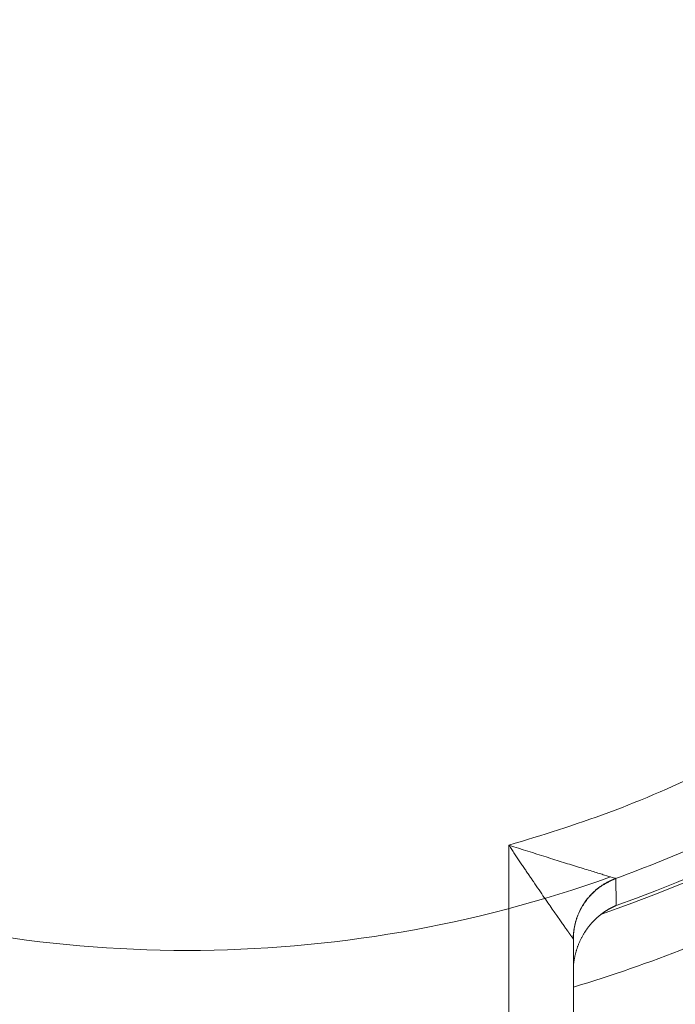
# Model space of a CAD drawing. Header units: millimetres. Extents: x 51337 to 61814, y -21781 to -12277.
# Tile 215 of 256: x 59250 to 59270, y -20755 to -20724. Entities that reach past the tile are written whole.
import ezdxf

# ---------------------------------------------------------------- set-up
doc = ezdxf.new("R2010")
doc.units = ezdxf.units.MM
doc.header["$LTSCALE"] = 0.3175
doc.layers.add('1轮廓实线层', color=7, linetype='Continuous', lineweight=18)

msp = doc.modelspace()

# ---------------------------------------------------------------- linework, layer by layer
at = {"layer": '1轮廓实线层'}
for p, q in [((59265.29339, -20749.71009), (59265.29339, -20763.97664)), ((59267.29339, -20763.97664), (59267.29339, -20752.62541)), ((59267.29339, -20752.63128), (59267.29339, -20763.97664))]:
    msp.add_line(p, q, dxfattribs=at)
for radius, start, end in [(117.32051, 300.7584308, 103.5504853), (40, 288.773642, 251.226405), (39.90067, 289.520584, 109.999747), (39.00425, 250.288203, 289.711804)]:
    msp.add_arc((59255.29339, -20713.97664), radius, start, end, dxfattribs=at)
for points, knots in [([(59243.29339, -20762.51529), (59241.8275, -20762.15288), (59240.37805, -20761.72403), (59237.5239, -20760.73694), (59236.11919, -20760.1787), (59233.36605, -20758.93742), (59232.01761, -20758.25438), (59229.38807, -20756.7691), (59228.10696, -20755.96686), (59225.62259, -20754.24976), (59224.41932, -20753.3349), (59222.10049, -20751.40006), (59220.98493, -20750.38008), (59218.85067, -20748.24337), (59217.83198, -20747.12665), (59215.89979, -20744.80561), (59214.98631, -20743.60129), (59213.27205, -20741.11495), (59212.47128, -20739.83293), (59210.98901, -20737.20168), (59210.30752, -20735.85247), (59209.06939, -20733.0979), (59208.51277, -20731.69256), (59207.52894, -20728.83727), (59207.10175, -20727.38733), (59206.3803, -20724.45474), (59206.08605, -20722.9721), (59205.63289, -20719.98626), (59205.47399, -20718.48307), (59205.29284, -20715.46848), (59205.27059, -20713.95708), (59205.36294, -20710.93847), (59205.47753, -20709.43125), (59205.84261, -20706.43337), (59206.0931, -20704.94271), (59206.72792, -20701.99016), (59207.11225, -20700.52827), (59208.01161, -20697.64527), (59208.52663, -20696.22415), (59209.68315, -20693.43434), (59210.32464, -20692.06565), (59211.72882, -20689.39192), (59212.49151, -20688.08688), (59214.13185, -20685.55116), (59215.00949, -20684.32048), (59216.87252, -20681.94358), (59217.85791, -20680.79735), (59219.92836, -20678.59876), (59221.01341, -20677.54639), (59223.27429, -20675.54414), (59224.45011, -20674.59426), (59226.88287, -20672.80478), (59228.1398, -20671.96518), (59230.72449, -20670.40314), (59232.05224, -20669.68071), (59234.76766, -20668.35894), (59236.15533, -20667.7596), (59238.97919, -20666.68893), (59240.4154, -20666.21761), (59243.32455, -20665.40682), (59244.79751, -20665.06737), (59247.76809, -20664.52313), (59249.26572, -20664.31834), (59252.27336, -20664.04509), (59253.78337, -20663.97664), (59255.29339, -20663.97664)], [0, 0, 0, 0, 0.03125, 0.03125, 0.0625, 0.0625, 0.09375, 0.09375, 0.125, 0.125, 0.15625, 0.15625, 0.1875, 0.1875, 0.21875, 0.21875, 0.25, 0.25, 0.28125, 0.28125, 0.3125, 0.3125, 0.34375, 0.34375, 0.375, 0.375, 0.40625, 0.40625, 0.4375, 0.4375, 0.46875, 0.46875, 0.5, 0.5, 0.53125, 0.53125, 0.5625, 0.5625, 0.59375, 0.59375, 0.625, 0.625, 0.65625, 0.65625, 0.6875, 0.6875, 0.71875, 0.71875, 0.75, 0.75, 0.78125, 0.78125, 0.8125, 0.8125, 0.84375, 0.84375, 0.875, 0.875, 0.90625, 0.90625, 0.9375, 0.9375, 0.96875, 0.96875, 1, 1, 1, 1]), ([(59255.29339, -20663.97664), (59256.8034, -20663.97664), (59258.31341, -20664.04509), (59261.32105, -20664.31834), (59262.81868, -20664.52313), (59265.78926, -20665.06737), (59267.26222, -20665.40682), (59270.17137, -20666.21761), (59271.60758, -20666.68893), (59274.43144, -20667.7596), (59275.81911, -20668.35894), (59278.53453, -20669.68071), (59279.86228, -20670.40314), (59282.44697, -20671.96518), (59283.7039, -20672.80478), (59286.13667, -20674.59426), (59287.31248, -20675.54414), (59289.57336, -20677.54639), (59290.65841, -20678.59876), (59292.72886, -20680.79735), (59293.71425, -20681.94358), (59295.57728, -20684.32048), (59296.45492, -20685.55116), (59298.09526, -20688.08688), (59298.85795, -20689.39192), (59300.26213, -20692.06565), (59300.90362, -20693.43434), (59302.06014, -20696.22415), (59302.57516, -20697.64527), (59303.47452, -20700.52827), (59303.85885, -20701.99016), (59304.49367, -20704.94271), (59304.74416, -20706.43337), (59305.10924, -20709.43125), (59305.22383, -20710.93847), (59305.31618, -20713.95708), (59305.29393, -20715.46848), (59305.11278, -20718.48307), (59304.95388, -20719.98626), (59304.50072, -20722.9721), (59304.20647, -20724.45474), (59303.48502, -20727.38733), (59303.05783, -20728.83727), (59302.07401, -20731.69256), (59301.51738, -20733.0979), (59300.27925, -20735.85247), (59299.59776, -20737.20168), (59298.11549, -20739.83293), (59297.31472, -20741.11495), (59295.60046, -20743.60129), (59294.68698, -20744.80561), (59292.75479, -20747.12665), (59291.7361, -20748.24337), (59289.60184, -20750.38008), (59288.48628, -20751.40006), (59286.16745, -20753.3349), (59284.96418, -20754.24976), (59282.47981, -20755.96686), (59281.1987, -20756.7691), (59278.56916, -20758.25438), (59277.22072, -20758.93742), (59274.46758, -20760.1787), (59273.06287, -20760.73694), (59270.20872, -20761.72403), (59268.75927, -20762.15288), (59267.29339, -20762.51529)], [0, 0, 0, 0, 0.03125, 0.03125, 0.0625, 0.0625, 0.09375, 0.09375, 0.125, 0.125, 0.15625, 0.15625, 0.1875, 0.1875, 0.21875, 0.21875, 0.25, 0.25, 0.28125, 0.28125, 0.3125, 0.3125, 0.34375, 0.34375, 0.375, 0.375, 0.40625, 0.40625, 0.4375, 0.4375, 0.46875, 0.46875, 0.5, 0.5, 0.53125, 0.53125, 0.5625, 0.5625, 0.59375, 0.59375, 0.625, 0.625, 0.65625, 0.65625, 0.6875, 0.6875, 0.71875, 0.71875, 0.75, 0.75, 0.78125, 0.78125, 0.8125, 0.8125, 0.84375, 0.84375, 0.875, 0.875, 0.90625, 0.90625, 0.9375, 0.9375, 0.96875, 0.96875, 1, 1, 1, 1]), ([(59255.29339, -20672.07871), (59254.04905, -20672.07871), (59252.80472, -20672.13418), (59250.32593, -20672.35562), (59249.09147, -20672.52159), (59246.64222, -20672.96272), (59245.42743, -20673.23787), (59243.02714, -20673.89518), (59241.84164, -20674.27733), (59239.50936, -20675.1456), (59238.36258, -20675.63173), (59236.1168, -20676.70408), (59235.01782, -20677.29032), (59232.87638, -20678.55825), (59231.83391, -20679.23995), (59229.81378, -20680.69339), (59228.83611, -20681.46514), (59226.95332, -20683.09257), (59226.0482, -20683.94826), (59224.31769, -20685.73676), (59223.49229, -20686.66959), (59221.92778, -20688.60498), (59221.18866, -20689.60755), (59219.80257, -20691.67447), (59219.15559, -20692.73883), (59217.95891, -20694.92089), (59217.4092, -20696.03859), (59216.41143, -20698.31848), (59215.96335, -20699.48066), (59215.1724, -20701.84028), (59214.82951, -20703.03772), (59214.39612, -20704.85321), (59214.26513, -20705.46159), (59214.08908, -20706.37808), (59214.00615, -20706.8373), (59213.91837, -20707.37458), (59213.87673, -20707.64358), (59213.85647, -20707.77816), (59213.84648, -20707.84547), (59213.84152, -20707.87913), (59213.83905, -20707.89597), (59213.83782, -20707.90438), (59213.8372, -20707.90859), (59213.83689, -20707.91069), (59213.83674, -20707.91175), (59213.83667, -20707.9122), (59213.83663, -20707.9125), (59213.8366, -20707.91269), (59213.70937, -20708.78254), (59213.6062, -20709.67892), (59213.45719, -20711.52223), (59213.41134, -20712.46916), (59213.38646, -20714.40966), (59213.40743, -20715.40323), (59213.5258, -20717.43177), (59213.62322, -20718.46674), (59213.9041, -20720.57141), (59214.08758, -20721.6411), (59214.54995, -20723.80696), (59214.82886, -20724.90312), (59215.49102, -20727.112), (59215.87428, -20728.22472), (59216.75334, -20730.45506), (59217.24915, -20731.57269), (59218.36046, -20733.79945), (59218.97597, -20734.90857), (59220.33249, -20737.10317), (59221.07351, -20738.18863), (59222.68513, -20740.31905), (59223.55575, -20741.36399), (59225.42857, -20743.39496), (59226.4308, -20744.38098), (59228.56636, -20746.2743), (59229.69972, -20747.1816), (59231.4956, -20748.46786), (59232.72477, -20749.30046), (59234.66208, -20750.46658), (59236.69018, -20751.54178), (59238.80563, -20752.51786), (59241.00428, -20753.38663), (59242.52227, -20753.88883), (59243.29339, -20754.11934)], [0, 0, 0, 0, 0.03125, 0.03125, 0.0625, 0.0625, 0.09375, 0.09375, 0.125, 0.125, 0.15625, 0.15625, 0.1875, 0.1875, 0.21875, 0.21875, 0.25, 0.25, 0.28125, 0.28125, 0.3125, 0.3125, 0.34375, 0.34375, 0.375, 0.375, 0.40625, 0.40625, 0.4375, 0.4375, 0.46875, 0.46875, 0.484375, 0.484375, 0.4921875, 0.49609375, 0.49804687, 0.49902344, 0.49951172, 0.49975586, 0.49987793, 0.49993896, 0.49996948, 0.49998474, 0.49999237, 0.49999619, 0.49999619, 0.5, 0.5, 0.53125, 0.53125, 0.5625, 0.5625, 0.59375, 0.59375, 0.625, 0.625, 0.65625, 0.65625, 0.6875, 0.6875, 0.71875, 0.71875, 0.75, 0.75, 0.78125, 0.78125, 0.8125, 0.8125, 0.84375, 0.84375, 0.875, 0.875, 0.90625, 0.90625, 0.921875, 0.9375, 0.953125, 0.96875, 0.984375, 1, 1, 1, 1]), ([(59267.29339, -20754.11934), (59268.48559, -20753.76295), (59269.6619, -20753.35342), (59271.97343, -20752.4313), (59273.10863, -20751.91873), (59275.32894, -20750.79459), (59276.41404, -20750.18304), (59278.52551, -20748.8658), (59279.55189, -20748.16012), (59281.53778, -20746.66022), (59282.49729, -20745.86602), (59284.34185, -20744.19537), (59285.22689, -20743.31894), (59286.91547, -20741.49079), (59287.71902, -20740.53908), (59289.23824, -20738.56794), (59289.95391, -20737.5485), (59291.29172, -20735.45), (59291.91384, -20734.37093), (59293.05962, -20732.16171), (59293.58326, -20731.03156), (59294.52791, -20728.72916), (59294.94892, -20727.5569), (59295.68496, -20725.17957), (59295.99999, -20723.9745), (59296.52157, -20721.54111), (59296.72813, -20720.31279), (59297.03112, -20717.84265), (59297.12756, -20716.60082), (59297.20956, -20714.11351), (59297.19512, -20712.86803), (59297.05548, -20710.38328), (59296.93028, -20709.14403), (59296.57009, -20706.68157), (59296.33512, -20705.45837), (59295.75726, -20703.03772), (59295.41437, -20701.84028), (59294.62342, -20699.48066), (59294.17534, -20698.31848), (59293.17757, -20696.03859), (59292.62786, -20694.92089), (59291.43118, -20692.73883), (59290.7842, -20691.67447), (59289.39811, -20689.60755), (59288.65899, -20688.60498), (59287.09448, -20686.66959), (59286.26909, -20685.73676), (59284.53857, -20683.94826), (59283.63345, -20683.09257), (59281.75066, -20681.46514), (59280.77299, -20680.69339), (59278.75286, -20679.23995), (59277.7104, -20678.55825), (59275.56895, -20677.29032), (59274.46997, -20676.70408), (59272.22419, -20675.63173), (59271.07741, -20675.1456), (59268.74513, -20674.27733), (59267.55963, -20673.89518), (59265.15934, -20673.23787), (59263.94455, -20672.96272), (59261.4953, -20672.52159), (59260.26084, -20672.35562), (59257.78205, -20672.13418), (59256.53772, -20672.07871), (59255.29339, -20672.07871)], [0, 0, 0, 0, 0.03125, 0.03125, 0.0625, 0.0625, 0.09375, 0.09375, 0.125, 0.125, 0.15625, 0.15625, 0.1875, 0.1875, 0.21875, 0.21875, 0.25, 0.25, 0.28125, 0.28125, 0.3125, 0.3125, 0.34375, 0.34375, 0.375, 0.375, 0.40625, 0.40625, 0.4375, 0.4375, 0.46875, 0.46875, 0.5, 0.5, 0.53125, 0.53125, 0.5625, 0.5625, 0.59375, 0.59375, 0.625, 0.625, 0.65625, 0.65625, 0.6875, 0.6875, 0.71875, 0.71875, 0.75, 0.75, 0.78125, 0.78125, 0.8125, 0.8125, 0.84375, 0.84375, 0.875, 0.875, 0.90625, 0.90625, 0.9375, 0.9375, 0.96875, 0.96875, 1, 1, 1, 1]), ([(59267.29064, -20752.6216), (59267.29034, -20752.62117), (59267.28973, -20752.6203), (59267.28863, -20752.61876), (59267.2874, -20752.61702), (59267.28603, -20752.61509), (59267.28451, -20752.61295), (59267.28286, -20752.61061), (59267.28106, -20752.60807), (59267.27912, -20752.60533), (59267.27704, -20752.60238), (59267.27481, -20752.59924), (59267.27244, -20752.59589), (59267.26993, -20752.59235), (59267.26728, -20752.5886), (59267.26448, -20752.58466), (59267.26154, -20752.58051), (59267.25846, -20752.57616), (59267.25523, -20752.57161), (59267.25186, -20752.56686), (59267.24834, -20752.56191), (59267.24469, -20752.55675), (59267.24088, -20752.5514), (59267.23694, -20752.54584), (59267.23285, -20752.54009), (59267.22862, -20752.53413), (59267.22424, -20752.52797), (59267.21972, -20752.52162), (59267.21506, -20752.51506), (59267.21026, -20752.5083), (59267.20531, -20752.50133), (59267.20021, -20752.49417), (59267.19498, -20752.48681), (59267.1896, -20752.47924), (59267.18408, -20752.47148), (59267.17841, -20752.46351), (59267.1726, -20752.45535), (59267.16665, -20752.44698), (59267.16056, -20752.43841), (59267.15432, -20752.42964), (59267.14795, -20752.42067), (59267.14143, -20752.4115), (59267.13477, -20752.40213), (59267.12796, -20752.39255), (59267.12102, -20752.38278), (59267.11393, -20752.3728), (59267.10671, -20752.36263), (59267.0811, -20752.32656), (59267.03316, -20752.2588), (59266.95699, -20752.15071), (59266.87067, -20752.02794), (59266.77426, -20751.89046), (59266.66284, -20751.73113), (59266.53454, -20751.54641), (59266.38739, -20751.33327), (59266.22506, -20751.09696), (59266.09954, -20750.91291), (59266.0167, -20750.79086), (59265.98103, -20750.7383), (59265.94478, -20750.68486), (59265.90794, -20750.63053), (59265.87054, -20750.57533), (59265.83257, -20750.51924), (59265.79405, -20750.46227), (59265.75499, -20750.40442), (59265.7154, -20750.34569), (59265.67529, -20750.28607), (59265.63466, -20750.22557), (59265.59355, -20750.16419), (59265.55195, -20750.10193), (59265.50989, -20750.03879), (59265.46737, -20749.97477), (59265.42443, -20749.90986), (59265.38107, -20749.84407), (59265.33731, -20749.7774), (59265.30808, -20749.73261), (59265.29339, -20749.71009)], [0, 0, 0, 0, 0.00388158, 0.00776982, 0.01166528, 0.01556849, 0.01947999, 0.02340031, 0.02732997, 0.03126952, 0.03521946, 0.03918031, 0.0431526, 0.04713681, 0.05113347, 0.05514307, 0.0591661, 0.06320305, 0.06725442, 0.07132067, 0.07540228, 0.07949973, 0.08361347, 0.08774396, 0.09189165, 0.096057, 0.10024044, 0.10444241, 0.10866334, 0.11290365, 0.11716376, 0.12144408, 0.12574502, 0.13006699, 0.13441036, 0.13877554, 0.14316291, 0.14757285, 0.15200572, 0.15646189, 0.16094173, 0.16544558, 0.1699738, 0.17452674, 0.17910472, 0.18370808, 0.18833714, 0.19299224, 0.23224381, 0.27388233, 0.31804728, 0.36485555, 0.41440534, 0.47382058, 0.53832014, 0.60798361, 0.6828741, 0.69764397, 0.71262636, 0.72782144, 0.74322942, 0.75885045, 0.77468472, 0.79073237, 0.80699358, 0.82346848, 0.84015723, 0.85705995, 0.87417679, 0.89150787, 0.90905331, 0.92681323, 0.94478776, 0.96297699, 0.98138103, 1, 1, 1, 1]), ([(59268.60785, -20750.74368), (59268.59595, -20750.74005), (59268.52202, -20750.71755), (59268.32132, -20750.65628), (59268.10558, -20750.59022), (59267.98119, -20750.55205), (59267.78383, -20750.49139), (59267.63781, -20750.44642), (59267.32547, -20750.34984), (59266.99299, -20750.24668), (59266.63101, -20750.13348), (59266.07359, -20749.95843), (59265.68274, -20749.83472), (59265.29339, -20749.71009)], [0, 0, 0, 0, 0.125, 0.25, 0.3125, 0.375, 0.375, 0.5, 0.5, 0.625, 0.75, 0.75, 1, 1, 1, 1]), ([(59268.60785, -20750.74368), (59268.60834, -20750.74406), (59268.60931, -20750.74482), (59268.61049, -20750.74606), (59268.61148, -20750.74737), (59268.61225, -20750.74875), (59268.6128, -20750.75022), (59268.61316, -20750.75176), (59268.61322, -20750.75285), (59268.61325, -20750.75339)], [0, 0, 0, 0, 0.14280441, 0.28561277, 0.42843327, 0.57127406, 0.71414334, 0.85704926, 1, 1, 1, 1]), ([(59268.61325, -20750.75339), (59268.61469, -20750.84516), (59268.61757, -20751.02928), (59268.62182, -20751.30611), (59268.62462, -20751.4911), (59268.62602, -20751.58388)], [0, 0, 0, 0, 0.33122534, 0.66455867, 1, 1, 1, 1]), ([(59268.62601, -20751.58388), (59268.6187, -20751.58694), (59268.60414, -20751.59305), (59268.5825, -20751.60248), (59268.56111, -20751.61208), (59268.53997, -20751.62186), (59268.51909, -20751.63182), (59268.49845, -20751.64194), (59268.47806, -20751.65223), (59268.45792, -20751.66267), (59268.43802, -20751.67328), (59268.41837, -20751.68403), (59268.39895, -20751.69493), (59268.37978, -20751.70598), (59268.36084, -20751.71717), (59268.34213, -20751.72849), (59268.32366, -20751.73994), (59268.30542, -20751.75151), (59268.2874, -20751.76321), (59268.26962, -20751.77503), (59268.25206, -20751.78696), (59268.23473, -20751.799), (59268.21762, -20751.81114), (59268.20073, -20751.82338), (59268.18406, -20751.83573), (59268.16761, -20751.84816), (59268.15138, -20751.86068), (59268.13536, -20751.87329), (59268.11955, -20751.88598), (59268.10396, -20751.89875), (59268.08857, -20751.91158), (59268.0734, -20751.92449), (59268.05843, -20751.93746), (59268.04367, -20751.95049), (59268.02912, -20751.96358), (59268.01477, -20751.97672), (59268.00062, -20751.9899), (59267.98667, -20752.00314), (59267.97292, -20752.01641), (59267.95937, -20752.02973), (59267.94602, -20752.04307), (59267.93286, -20752.05645), (59267.9199, -20752.06985), (59267.90713, -20752.08328), (59267.89455, -20752.09673), (59267.88216, -20752.11019), (59267.86997, -20752.12366), (59267.85796, -20752.13714), (59267.84614, -20752.15063), (59267.83451, -20752.16412), (59267.82306, -20752.17761), (59267.8118, -20752.1911), (59267.80072, -20752.20457), (59267.78982, -20752.21804), (59267.77911, -20752.23149), (59267.76857, -20752.24492), (59267.75822, -20752.25833), (59267.74804, -20752.27172), (59267.73805, -20752.28508), (59267.72823, -20752.29842), (59267.71858, -20752.31171), (59267.70912, -20752.32498), (59267.69982, -20752.3382), (59267.6907, -20752.35139), (59267.68176, -20752.36452), (59267.67298, -20752.37762), (59267.66438, -20752.39066), (59267.65076, -20752.41164), (59267.63241, -20752.44076), (59267.60973, -20752.47832), (59267.58789, -20752.5161), (59267.56688, -20752.55408), (59267.54669, -20752.59223), (59267.52732, -20752.63052), (59267.50877, -20752.66894), (59267.49101, -20752.70747), (59267.47405, -20752.74606), (59267.45789, -20752.78472), (59267.44251, -20752.82341), (59267.42792, -20752.86211), (59267.4141, -20752.9008), (59267.40105, -20752.93946), (59267.38877, -20752.97807), (59267.37724, -20753.01661), (59267.36648, -20753.05505), (59267.35647, -20753.09339), (59267.34721, -20753.13159), (59267.3387, -20753.16965), (59267.33092, -20753.20754), (59267.32389, -20753.24524), (59267.31758, -20753.28274), (59267.31201, -20753.32002), (59267.30717, -20753.35707), (59267.30306, -20753.39386), (59267.29966, -20753.43038), (59267.29699, -20753.46662), (59267.29504, -20753.50256), (59267.29376, -20753.53818), (59267.29351, -20753.5619), (59267.29339, -20753.57367)], [0, 0, 0, 0, 0.0106665, 0.02126266, 0.03178853, 0.04224414, 0.05262954, 0.06294477, 0.07318987, 0.08336488, 0.09346983, 0.10350475, 0.1134697, 0.12336469, 0.13318975, 0.14294493, 0.15263026, 0.16224575, 0.17179144, 0.18126736, 0.19067353, 0.20000998, 0.20927673, 0.21847382, 0.22760126, 0.23665907, 0.24564729, 0.25456592, 0.263415, 0.27219454, 0.28090456, 0.28954509, 0.29811615, 0.30661774, 0.3150499, 0.32341264, 0.33170597, 0.33992993, 0.34808452, 0.35616977, 0.36418569, 0.3721323, 0.38000963, 0.38781768, 0.39555648, 0.40322604, 0.41082639, 0.41835755, 0.42581953, 0.43321235, 0.44053605, 0.44779063, 0.45497613, 0.46209255, 0.46913994, 0.47611831, 0.48302768, 0.48986809, 0.49663956, 0.50334213, 0.50997581, 0.51654064, 0.52303666, 0.5294639, 0.53582239, 0.54211218, 0.54833329, 0.55448578, 0.57192977, 0.58915629, 0.60616625, 0.6229606, 0.63954035, 0.65590652, 0.6720602, 0.68800251, 0.70373465, 0.71925784, 0.73457339, 0.74968264, 0.76458704, 0.77928809, 0.79378735, 0.8080865, 0.82218727, 0.83609151, 0.84980115, 0.86331822, 0.87664488, 0.88978338, 0.90273609, 0.91550554, 0.92809435, 0.9405053, 0.95274132, 0.96480548, 0.97670102, 0.98843133, 1, 1, 1, 1])]:
    msp.add_open_spline(points, degree=3, knots=knots, dxfattribs=at)
for points, weights in [([(59245.29339, -20749.71009), (59188.97218, -20733.94861), (59198.17254, -20676.87032), (59255.29339, -20676.87032)], [0.885655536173, 0.376739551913, 0.385737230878, 0.912648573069]), ([(59255.29339, -20676.87032), (59312.41423, -20676.87032), (59321.61459, -20733.94861), (59265.29339, -20749.71009)], [0.912648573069, 0.385737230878, 0.376739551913, 0.885655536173]), ([(59268.60785, -20750.74368), (59267.79154, -20751.04107), (59267.29231, -20751.75281), (59267.29064, -20752.6216)], [0.999999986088, 0.879491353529, 0.879491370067, 1.0000000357]), ([(59267.31477, -20752.34002), (59267.42576, -20751.58836), (59267.9082, -20751.00796), (59268.61325, -20750.75339)], [0.960377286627, 0.880919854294, 0.894127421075, 0.99999998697]), ([(59267.29339, -20752.63128), (59267.29338, -20752.53443), (59267.30043, -20752.43716), (59267.31477, -20752.34003)], [1.00000057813, 0.984910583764, 0.971703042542, 0.960377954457])]:
    msp.add_rational_spline(points, weights, degree=3, dxfattribs=at)
for points in [[(59271.43238, -20749.59437), (59270.50629, -20750.014), (59269.56383, -20750.39749), (59268.60785, -20750.74368)], [(59267.29339, -20752.63128), (59267.29339, -20752.62806), (59267.29247, -20752.62483), (59267.29064, -20752.6216)]]:
    msp.add_open_spline(points, degree=3, dxfattribs=at)

doc.saveas('drawing.dxf')
